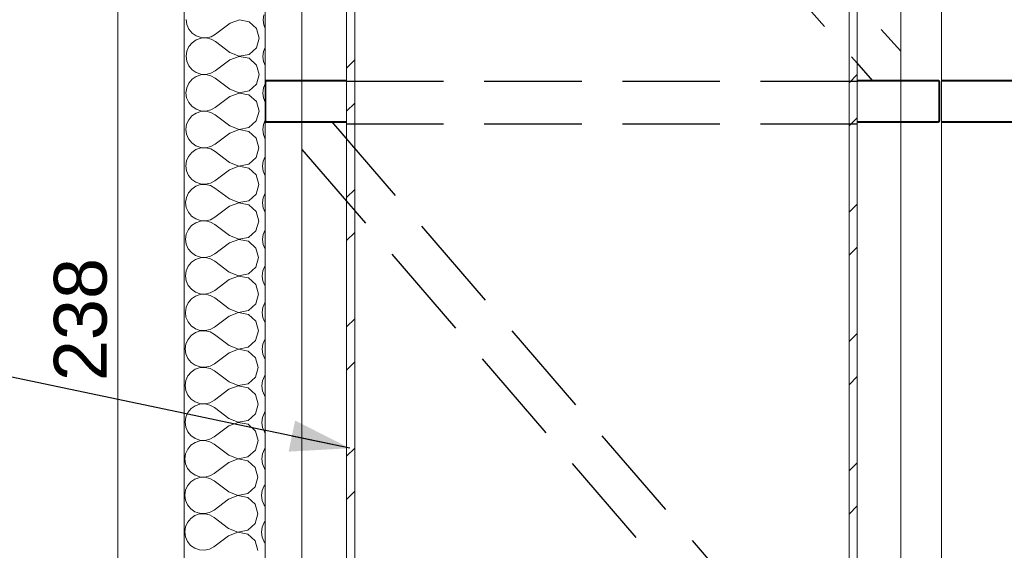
# Model space of a CAD drawing. Header units: centimetres. Extents: x -3 to 1262, y -415 to 1100.
# Tile 9 of 14: x 491 to 612, y 653 to 718. Entities that reach past the tile are written whole.
import ezdxf

# ---------------------------------------------------------------- set-up
doc = ezdxf.new("R2010")
doc.units = ezdxf.units.CM
doc.header["$MEASUREMENT"] = 0
doc.linetypes.add('Krawędzie ukryte', pattern=[17, 12, -5])
doc.linetypes.add('Wipeout_Contour', pattern=[100, 0, -100])
for name, color, linetype in [('299-A Wymiary Opisy', 7, 'Continuous'), ('Nowe_0', 7, 'Continuous'), ('Nowe_420 - Wełna mineralna', 7, 'Continuous'), ('Nowe_440-K Słupy stalowe', 7, 'Continuous'), ('Nowe_520-I Went_Klim', 7, 'Continuous')]:
    doc.layers.add(name, color=color, linetype=linetype)
for name, color, linetype, lineweight in [('299-A Wymiary Opisy_Nr_pióra__11', 7, 'Continuous', 0), ('Nowe_0_Nr_pióra__135', 5, 'Continuous', 0), ('Nowe_199-Z Wymiary i opisy_Nr_pióra__135', 5, 'Continuous', 20), ('Nowe_420 - Wełna mineralna_Nr_pióra__135', 5, 'Continuous', 0), ('Nowe_440-K Słupy stalowe_Nr_pióra__135', 5, 'Continuous', 20), ('Nowe_520-I Went_Klim_Nr_pióra__135', 5, 'Continuous', 20)]:
    doc.layers.add(name, color=color, linetype=linetype, lineweight=lineweight)
doc.styles.add('STYL_AUTOMATYCZNY_2', font='arial.ttf')
doc.dimstyles.new('STYL_AUTOMATYCZNY__1', dxfattribs={"dimtxt": 6.5, "dimasz": 3.8, "dimexe": 0.18, "dimexo": 0.0625, "dimgap": 0, "dimtad": 1, "dimdec": 0, "dimzin": 0, "dimdsep": 46, "dimtxsty": 'STYL_AUTOMATYCZNY_2', "dimblk": 'ARROWHEAD_2', "dimblk1": 'ARROWHEAD_2', "dimblk2": 'ARROWHEAD_2', "dimcen": 0.09, "dimclrd": 7, "dimclre": 7, "dimclrt": 7, "dimadec": 0, "dimazin": 0, "dimtfac": 1, "dimtdec": 4, "dimtmove": 0, "dimatfit": 3, "dimfxl": 0, "dimtolj": 1, "dimtzin": 0, "dimarcsym": 0})
doc.dimstyles.new('STYL_AUTOMATYCZNY__2', dxfattribs={"dimtxt": 0.18, "dimasz": 7.296, "dimexe": 0.18, "dimexo": 0.0625, "dimgap": 0, "dimtad": 0, "dimtih": 1, "dimtoh": 1, "dimdec": 4, "dimzin": 0, "dimdsep": 46, "dimcen": 0.09, "dimadec": 0, "dimazin": 0, "dimtfac": 1, "dimtdec": 4, "dimtmove": 0, "dimatfit": 3, "dimldrblk": 'ARROWHEAD_5', "dimfxl": 0, "dimtolj": 1, "dimtzin": 0, "dimarcsym": 0})
doc.dimstyles.new('STYL_AUTOMATYCZNY__3', dxfattribs={"dimtxt": 6.5, "dimasz": 3.8, "dimexe": 0.18, "dimexo": 0.0625, "dimgap": 0, "dimtad": 1, "dimtih": 1, "dimtoh": 1, "dimdec": 0, "dimzin": 0, "dimdsep": 46, "dimtxsty": 'STYL_AUTOMATYCZNY_2', "dimblk": 'ARROWHEAD_2', "dimblk1": 'ARROWHEAD_2', "dimblk2": 'ARROWHEAD_2', "dimcen": 0.09, "dimclrd": 7, "dimclre": 7, "dimclrt": 7, "dimadec": 0, "dimazin": 0, "dimtfac": 1, "dimtdec": 4, "dimtmove": 0, "dimatfit": 3, "dimfxl": 0, "dimtolj": 1, "dimtzin": 0, "dimarcsym": 0})
pattern_1 = [(45, (0, 0), (-7.95495, 7.95495), []), (45, (-2.652, 2.652), (-7.95495, 7.95495), [])]

# ---------------------------------------------------------------- blocks, each defined once
blk = doc.blocks.new('ElemPrzekroju_52_1')
at = {"color": 254, "linetype": 'Wipeout_Contour', "lineweight": 0, "ltscale": 35186.788403}
blk.add_wipeout([(521.45, 710.13), (521.44, 710.09), (521.44, 705.37), (521.45, 705.32), (521.46, 705.27), (521.48, 705.23), (521.51, 705.2), (521.55, 705.17), (521.59, 705.14), (521.64, 705.13), (521.68, 705.13), (526.44, 705.13), (526.44, 705.25), (521.68, 705.25), (521.66, 705.25), (521.64, 705.25), (521.62, 705.27), (521.6, 705.28), (521.58, 705.3), (521.57, 705.32), (521.57, 705.34), (521.56, 705.37), (521.56, 710.09), (521.57, 710.11), (521.57, 710.13), (521.58, 710.15), (521.6, 710.17), (521.62, 710.18), (521.64, 710.2), (521.66, 710.2), (521.68, 710.21), (526.44, 710.21), (526.44, 710.33), (521.68, 710.33), (521.64, 710.32), (521.59, 710.31), (521.55, 710.28), (521.51, 710.25), (521.48, 710.22), (521.46, 710.18)], dxfattribs=at).dxf.layer = 'Nowe_440-K Słupy stalowe'
at = {"layer": 'Nowe_440-K Słupy stalowe_Nr_pióra__135', "color": 5, "linetype": 'Continuous', "lineweight": 0}
for p, q in [((526.44, 710.33), (526.44, 710.21)), ((526.44, 705.25), (526.44, 705.13))]:
    blk.add_line(p, q, dxfattribs=at)
at = {"layer": 'Nowe_440-K Słupy stalowe_Nr_pióra__135', "color": 5, "linetype": 'Continuous', "lineweight": 0, "flags": 128}
for points in [[(526.44, 710.33), (521.68, 710.33), (521.64, 710.32), (521.59, 710.31), (521.55, 710.28), (521.51, 710.25), (521.48, 710.22), (521.46, 710.18), (521.45, 710.13), (521.44, 710.09), (521.44, 705.37), (521.45, 705.32), (521.46, 705.27), (521.48, 705.23), (521.51, 705.2), (521.55, 705.17), (521.59, 705.14), (521.64, 705.13), (521.68, 705.13), (526.44, 705.13)], [(526.44, 710.21), (521.68, 710.21), (521.66, 710.2), (521.64, 710.2), (521.62, 710.18), (521.6, 710.17), (521.58, 710.15), (521.57, 710.13), (521.57, 710.11), (521.56, 710.09), (521.56, 705.37), (521.57, 705.34), (521.57, 705.32), (521.58, 705.3), (521.6, 705.28), (521.62, 705.27), (521.64, 705.25), (521.66, 705.25), (521.68, 705.25), (526.44, 705.25)]]:
    blk.add_lwpolyline(points, dxfattribs=at)
blk = doc.blocks.new('ElemPrzekroju_54_1')
at = {"layer": 'Nowe_440-K Słupy stalowe_Nr_pióra__135', "color": 5, "linetype": 'Continuous', "lineweight": 20}
for p, q in [((531.5, 710.33), (525.99, 710.33)), ((531.5, 710.21), (526.44, 710.21)), ((599.51, 710.33), (594.34, 710.33)), ((599.51, 710.21), (594.34, 710.21)), ((623.13, 710.33), (604.66, 710.33)), ((623.13, 710.21), (604.66, 710.21)), ((531.5, 705.25), (525.99, 705.25)), ((599.51, 705.25), (594.34, 705.25)), ((623.13, 705.25), (604.66, 705.25)), ((531.5, 705.13), (526.44, 705.13)), ((599.51, 705.13), (594.34, 705.13)), ((623.13, 705.13), (604.66, 705.13))]:
    blk.add_line(p, q, dxfattribs=at)
blk = doc.blocks.new('ElemPrzekroju_56_1')
at = {"color": 254, "linetype": 'Wipeout_Contour', "lineweight": 0, "ltscale": 37204.732683}
blk.add_wipeout([(599.51, 705.13), (604.27, 705.13), (604.32, 705.13), (604.36, 705.15), (604.4, 705.17), (604.44, 705.2), (604.47, 705.24), (604.49, 705.28), (604.51, 705.32), (604.51, 705.37), (604.51, 710.09), (604.51, 710.14), (604.49, 710.18), (604.47, 710.22), (604.44, 710.26), (604.4, 710.29), (604.36, 710.31), (604.32, 710.33), (604.27, 710.33), (599.51, 710.33), (599.51, 710.21), (604.27, 710.21), (604.29, 710.21), (604.32, 710.2), (604.34, 710.19), (604.36, 710.17), (604.37, 710.16), (604.38, 710.14), (604.39, 710.11), (604.39, 710.09), (604.39, 705.37), (604.39, 705.35), (604.38, 705.32), (604.37, 705.3), (604.36, 705.29), (604.34, 705.27), (604.32, 705.26), (604.29, 705.25), (604.27, 705.25), (599.51, 705.25)], dxfattribs=at).dxf.layer = 'Nowe_440-K Słupy stalowe'
at = {"layer": 'Nowe_440-K Słupy stalowe_Nr_pióra__135', "color": 5, "linetype": 'Continuous', "lineweight": 0}
for p, q in [((599.51, 710.33), (599.51, 710.21)), ((599.51, 705.25), (599.51, 705.13))]:
    blk.add_line(p, q, dxfattribs=at)
at = {"layer": 'Nowe_440-K Słupy stalowe_Nr_pióra__135', "color": 5, "linetype": 'Continuous', "lineweight": 0, "flags": 128}
for points in [[(599.51, 705.13), (604.27, 705.13), (604.32, 705.13), (604.36, 705.15), (604.4, 705.17), (604.44, 705.2), (604.47, 705.24), (604.49, 705.28), (604.51, 705.32), (604.51, 705.37), (604.51, 710.09), (604.51, 710.14), (604.49, 710.18), (604.47, 710.22), (604.44, 710.26), (604.4, 710.29), (604.36, 710.31), (604.32, 710.33), (604.27, 710.33), (599.51, 710.33)], [(599.51, 710.21), (604.27, 710.21), (604.29, 710.21), (604.32, 710.2), (604.34, 710.19), (604.36, 710.17), (604.37, 710.16), (604.38, 710.14), (604.39, 710.11), (604.39, 710.09), (604.39, 705.37), (604.39, 705.35), (604.38, 705.32), (604.37, 705.3), (604.36, 705.29), (604.34, 705.27), (604.32, 705.26), (604.29, 705.25), (604.27, 705.25), (599.51, 705.25)]]:
    blk.add_lwpolyline(points, dxfattribs=at)
blk = doc.blocks.new('ElemPrzekroju_60_1')
at = {"color": 254, "linetype": 'Wipeout_Contour', "lineweight": 0, "ltscale": 3536.101307}
blk.add_wipeout([(593.34, 780), (593.34, 517.62), (594.34, 517.7), (594.34, 780)], dxfattribs=at).dxf.layer = 'Nowe_520-I Went_Klim'
at = {"layer": 'Nowe_520-I Went_Klim_Nr_pióra__135', "linetype": 'Continuous', "lineweight": 20}
h = blk.add_hatch(dxfattribs=at)
h.set_pattern_fill('Stal_0001', color=5, style=0, pattern_type=2)
h.set_pattern_definition(pattern_1)
h.paths.add_polyline_path([(593.34, 780), (593.34, 517.62), (594.34, 517.7), (594.34, 780)])
at = {"layer": 'Nowe_520-I Went_Klim_Nr_pióra__135', "color": 5, "linetype": 'Continuous', "lineweight": 20}
for p, q in [((593.34, 795.94), (593.34, 517.62)), ((594.34, 795.94), (594.34, 517.7))]:
    blk.add_line(p, q, dxfattribs=at)
blk = doc.blocks.new('ElemPrzekroju_61_1')
at = {"color": 254, "linetype": 'Wipeout_Contour', "lineweight": 0, "ltscale": 4103.016629}
blk.add_wipeout([(531.5, 512.21), (532.45, 512.29), (532.5, 511.74), (532.5, 780), (531.5, 780)], dxfattribs=at).dxf.layer = 'Nowe_520-I Went_Klim'
at = {"layer": 'Nowe_520-I Went_Klim_Nr_pióra__135', "linetype": 'Continuous', "lineweight": 20}
h = blk.add_hatch(dxfattribs=at)
h.set_pattern_fill('Stal_0001', color=5, style=0, pattern_type=2)
h.set_pattern_definition(pattern_1)
h.paths.add_polyline_path([(531.5, 512.21), (532.45, 512.29), (532.5, 511.74), (532.5, 780), (531.5, 780)])
at = {"layer": 'Nowe_520-I Went_Klim_Nr_pióra__135', "color": 5, "linetype": 'Continuous', "lineweight": 20}
for p, q in [((531.5, 795.94), (531.5, 512.21)), ((532.5, 795.94), (532.5, 511.74))]:
    blk.add_line(p, q, dxfattribs=at)
blk = doc.blocks.new('*D77')
at = {"layer": '299-A Wymiary Opisy_Nr_pióra__11', "color": 7, "linetype": 'Continuous', "lineweight": 0}
for p, q in [((503.37, 800), (503.37, 802.44)), ((505.87, 798.56), (500.87, 801.44)), ((507.12, 800), (499.62, 800)), ((503.37, 561.51), (503.37, 800)), ((500.87, 562.96), (505.87, 560.07)), ((507.12, 561.51), (499.62, 561.51)), ((503.37, 559.07), (503.37, 561.51))]:
    blk.add_line(p, q, dxfattribs=at)
at = {"layer": '299-A Wymiary Opisy_Nr_pióra__11', "color": 7, "lineweight": 0, "insert": (502.07, 673.32), "char_height": 6.5, "attachment_point": 7, "rotation": 90, "style": 'STYL_AUTOMATYCZNY_2'}
blk.add_mtext('\\A1;{\\pql;\\fArial|b0|i0|c238|p0;\\W1.000000;238}', dxfattribs=at)
blk = doc.blocks.new('ARROWHEAD_2')
at = {"color": 0, "linetype": 'Continuous', "lineweight": 0}
for p, q in [((-0.378, -0.655), (0.378, 0.655)), ((0, 0), (-1, 0))]:
    blk.add_line(p, q, dxfattribs=at)
blk = doc.blocks.new('*X82')
at = {"layer": 'Nowe_420 - Wełna mineralna_Nr_pióra__135', "color": 5, "linetype": 'Continuous', "lineweight": 0}
for p, q in [((511.5, 711.6), (512.4, 712.8)), ((515.4, 710.4), (513.6, 712.8)), ((516.6, 710.4), (518.4, 712.8)), ((521.4, 710.4), (519.6, 712.8)), ((511.5, 699), (512.4, 700.2)), ((515.4, 697.8), (513.6, 700.2)), ((516.6, 697.8), (518.4, 700.2)), ((521.4, 697.8), (519.6, 700.2)), ((511.5, 686.4), (512.4, 687.6)), ((515.4, 685.2), (513.6, 687.6)), ((516.6, 685.2), (518.4, 687.6)), ((521.4, 685.2), (519.6, 687.6)), ((511.5, 673.8), (512.4, 675)), ((515.4, 672.6), (513.6, 675)), ((516.6, 672.6), (518.4, 675)), ((521.4, 672.6), (519.6, 675)), ((511.5, 661.2), (512.4, 662.4)), ((515.4, 660), (513.6, 662.4)), ((516.6, 660), (518.4, 662.4)), ((521.4, 660), (519.6, 662.4))]:
    blk.add_line(p, q, dxfattribs=at)
for centre, start, end in [((516, 714.6), 90, 216.8699), ((516, 714.6), 323.1301, 90), ((522, 714.6), 99.5924, 216.8699), ((510, 714.6), 323.1301, 59.9981), ((513, 708.6), 240.0019, 36.8699), ((519, 708.6), 143.1301, 324.547), ((519, 708.6), 33.5544, 36.8699), ((510, 702), 323.1301, 59.9981), ((516, 702), 90, 216.8699), ((516, 702), 323.1301, 90), ((522, 702), 99.5924, 216.8699), ((513, 696), 240.0019, 36.8699), ((519, 696), 143.1301, 326.4456), ((519, 696), 33.5544, 36.8699), ((510, 689.4), 323.1301, 59.9981), ((516, 689.4), 90, 216.8699), ((516, 689.4), 323.1301, 90), ((522, 689.4), 99.5924, 216.8699), ((513, 683.4), 240.0019, 36.8699), ((519, 683.4), 143.1301, 326.4456), ((519, 683.4), 33.5544, 36.8699), ((516, 676.8), 90, 216.8699), ((516, 676.8), 323.1301, 90), ((510, 676.8), 323.1301, 59.9981), ((522, 676.8), 99.5924, 216.8699), ((513, 670.8), 240.0019, 36.8699), ((519, 670.8), 143.1301, 326.4456), ((519, 670.8), 33.5544, 36.8699), ((510, 664.2), 323.1301, 59.9981), ((516, 664.2), 90, 216.8699), ((516, 664.2), 323.1301, 90), ((522, 664.2), 99.5924, 216.8699), ((513, 658.2), 240.0019, 36.8699), ((519, 658.2), 143.1301, 326.4456), ((519, 658.2), 33.5544, 36.8699), ((516, 651.6), 90, 216.8699), ((516, 651.6), 323.1301, 90), ((522, 651.6), 99.5924, 216.8699), ((510, 651.6), 323.1301, 59.9981)]:
    blk.add_arc(centre, 3, start, end, dxfattribs=at)
blk = doc.blocks.new('ElemPrzekroju_71_1')
at = {"layer": 'Nowe_420 - Wełna mineralna_Nr_pióra__135', "color": 5, "linetype": 'Continuous', "lineweight": 20}
for p, q in [((511.5, 798), (511.5, 561.51)), ((521.5, 798), (521.5, 561.51))]:
    blk.add_line(p, q, dxfattribs=at)
at = {"layer": 'Nowe_420 - Wełna mineralna', "lineweight": 0}
blk.add_blockref('*X82', (0, 0), dxfattribs=at)
blk = doc.blocks.new('*X84')
at = {"layer": 'Nowe_0_Nr_pióra__135', "color": 5, "linetype": 'Continuous', "lineweight": 0}
for p, q in [((511.77, 717.78), (511.85, 717.17)), ((518.31, 717.75), (517.16, 717.32)), ((519.52, 717.52), (518.31, 717.75)), ((520.43, 716.69), (519.52, 717.52)), ((521.3, 718.37), (521.22, 717.75)), ((521.22, 717.75), (521.3, 717.14)), ((511.85, 717.17), (512.1, 716.6)), ((512.1, 716.6), (512.49, 716.12)), ((517.16, 717.32), (515.36, 715.97)), ((520.76, 715.51), (520.43, 716.69)), ((521.3, 717.14), (521.5, 716.68)), ((512.49, 714.94), (512.09, 714.46)), ((512.49, 716.12), (513, 715.77)), ((513, 715.29), (512.49, 714.94)), ((513, 715.77), (513.59, 715.57)), ((513.59, 715.49), (513, 715.29)), ((513.59, 715.57), (514.21, 715.53)), ((514.21, 715.52), (513.59, 715.49)), ((514.21, 715.53), (514.82, 715.67)), ((514.82, 715.37), (514.21, 715.52)), ((514.82, 715.67), (515.36, 715.97)), ((515.36, 715.07), (514.82, 715.37)), ((517.15, 713.72), (515.36, 715.07)), ((520.42, 714.32), (520.76, 715.51)), ((511.84, 713.9), (511.75, 713.28)), ((512.09, 714.46), (511.84, 713.9)), ((517.15, 713.72), (518.3, 713.27)), ((519.51, 713.5), (520.42, 714.32)), ((521.29, 713.87), (521.2, 713.25)), ((521.5, 714.34), (521.29, 713.87)), ((511.75, 713.28), (511.84, 712.67)), ((511.84, 712.67), (512.08, 712.1)), ((517.15, 712.82), (515.35, 711.47)), ((518.3, 713.25), (517.15, 712.82)), ((518.3, 713.27), (519.51, 713.5)), ((519.51, 713.02), (518.3, 713.25)), ((520.41, 712.19), (519.51, 713.02)), ((521.2, 713.25), (521.29, 712.64)), ((521.29, 712.64), (521.5, 712.15)), ((512.08, 712.1), (512.48, 711.62)), ((512.48, 711.62), (512.99, 711.27)), ((514.8, 711.17), (515.35, 711.47)), ((520.75, 711.01), (520.41, 712.19)), ((512.48, 710.44), (512.08, 709.96)), ((512.99, 710.79), (512.48, 710.44)), ((512.99, 711.27), (513.58, 711.07)), ((513.58, 710.99), (512.99, 710.79)), ((513.58, 711.07), (514.2, 711.03)), ((514.2, 711.02), (513.58, 710.99)), ((514.2, 711.03), (514.8, 711.17)), ((514.8, 710.87), (514.2, 711.02)), ((515.34, 710.57), (514.8, 710.87)), ((517.14, 709.22), (515.34, 710.57)), ((520.41, 709.82), (520.75, 711.01)), ((511.83, 709.4), (511.74, 708.78)), ((512.08, 709.96), (511.83, 709.4)), ((517.14, 709.22), (518.29, 708.77)), ((518.29, 708.77), (519.5, 709)), ((519.5, 709), (520.41, 709.82)), ((521.28, 709.37), (521.19, 708.75)), ((521.5, 709.87), (521.28, 709.37)), ((511.74, 708.78), (511.82, 708.17)), ((511.82, 708.17), (512.07, 707.6)), ((517.14, 708.32), (515.33, 706.97)), ((518.29, 708.75), (517.14, 708.32)), ((519.49, 708.52), (518.29, 708.75)), ((520.4, 707.69), (519.49, 708.52)), ((520.73, 706.51), (520.4, 707.69)), ((521.19, 708.75), (521.27, 708.14)), ((521.27, 708.14), (521.5, 707.62)), ((512.07, 707.6), (512.47, 707.12)), ((512.47, 707.12), (512.98, 706.77)), ((512.98, 706.77), (513.56, 706.57)), ((513.56, 706.49), (512.98, 706.29)), ((513.56, 706.57), (514.18, 706.53)), ((514.18, 706.52), (513.56, 706.49)), ((514.18, 706.53), (514.79, 706.67)), ((514.79, 706.37), (514.18, 706.52)), ((514.79, 706.67), (515.33, 706.97)), ((520.39, 705.32), (520.73, 706.51)), ((512.07, 705.46), (511.81, 704.9)), ((512.46, 705.94), (512.07, 705.46)), ((512.98, 706.29), (512.46, 705.94)), ((515.33, 706.07), (514.79, 706.37)), ((517.13, 704.72), (515.33, 706.07)), ((519.48, 704.5), (520.39, 705.32)), ((521.5, 705.4), (521.26, 704.87)), ((511.81, 704.9), (511.73, 704.28)), ((511.73, 704.28), (511.81, 703.67)), ((518.27, 704.25), (517.12, 703.82)), ((517.13, 704.72), (518.27, 704.27)), ((518.27, 704.27), (519.48, 704.5)), ((519.48, 704.02), (518.27, 704.25)), ((520.39, 703.19), (519.48, 704.02)), ((521.26, 704.87), (521.18, 704.25)), ((521.18, 704.25), (521.26, 703.64)), ((511.81, 703.67), (512.06, 703.1)), ((512.06, 703.1), (512.45, 702.62)), ((517.12, 703.82), (515.32, 702.47)), ((520.72, 702.01), (520.39, 703.19)), ((521.26, 703.64), (521.5, 703.09)), ((512.45, 702.62), (512.96, 702.27)), ((512.96, 701.79), (512.45, 701.44)), ((512.96, 702.27), (513.55, 702.07)), ((513.55, 701.99), (512.96, 701.79)), ((513.55, 702.07), (514.17, 702.03)), ((514.17, 702.02), (513.55, 701.99)), ((514.17, 702.03), (514.78, 702.17)), ((514.78, 701.87), (514.17, 702.02)), ((514.78, 702.17), (515.32, 702.47)), ((515.32, 701.57), (514.78, 701.87)), ((520.38, 700.82), (520.72, 702.01)), ((511.8, 700.4), (511.71, 699.78)), ((512.05, 700.96), (511.8, 700.4)), ((512.45, 701.44), (512.05, 700.96)), ((517.11, 700.22), (515.32, 701.57)), ((519.47, 700), (520.38, 700.82)), ((521.5, 700.93), (521.25, 700.37)), ((511.71, 699.78), (511.8, 699.17)), ((511.8, 699.17), (512.05, 698.6)), ((517.11, 699.32), (515.31, 697.97)), ((517.11, 700.22), (518.26, 699.77)), ((518.26, 699.75), (517.11, 699.32)), ((518.26, 699.77), (519.47, 700)), ((519.47, 699.52), (518.26, 699.75)), ((520.37, 698.69), (519.47, 699.52)), ((521.25, 700.37), (521.16, 699.75)), ((521.16, 699.75), (521.25, 699.14)), ((512.05, 698.6), (512.44, 698.12)), ((512.44, 698.12), (512.95, 697.77)), ((514.76, 697.67), (515.31, 697.97)), ((520.71, 697.51), (520.37, 698.69)), ((521.25, 699.14), (521.5, 698.57)), ((521.5, 698.57), (521.5, 698.57)), ((512.44, 696.94), (512.04, 696.46)), ((512.95, 697.29), (512.44, 696.94)), ((512.95, 697.77), (513.54, 697.57)), ((513.54, 697.49), (512.95, 697.29)), ((513.54, 697.57), (514.16, 697.53)), ((514.16, 697.52), (513.54, 697.49)), ((514.16, 697.53), (514.76, 697.67)), ((514.76, 697.37), (514.16, 697.52)), ((515.31, 697.07), (514.76, 697.37)), ((517.1, 695.72), (515.31, 697.07)), ((520.37, 696.32), (520.71, 697.51)), ((511.79, 695.9), (511.7, 695.28)), ((512.04, 696.46), (511.79, 695.9)), ((517.1, 695.72), (518.25, 695.27)), ((519.46, 695.5), (520.37, 696.32)), ((521.24, 695.87), (521.15, 695.25)), ((521.49, 696.44), (521.24, 695.87)), ((521.5, 696.45), (521.49, 696.44)), ((511.7, 695.28), (511.78, 694.67)), ((511.78, 694.67), (512.03, 694.1)), ((517.1, 694.82), (515.29, 693.47)), ((518.25, 695.25), (517.1, 694.82)), ((518.25, 695.27), (519.46, 695.5)), ((519.46, 695.02), (518.25, 695.25)), ((520.36, 694.19), (519.46, 695.02)), ((521.15, 695.25), (521.23, 694.64)), ((521.23, 694.64), (521.48, 694.07)), ((512.03, 694.1), (512.43, 693.62)), ((512.43, 693.62), (512.94, 693.27)), ((512.94, 693.27), (513.53, 693.07)), ((514.15, 693.03), (514.75, 693.17)), ((514.75, 693.17), (515.29, 693.47)), ((520.69, 693.01), (520.36, 694.19)), ((521.48, 694.07), (521.5, 694.05)), ((512.03, 691.96), (511.77, 691.4)), ((512.42, 692.44), (512.03, 691.96)), ((512.94, 692.79), (512.42, 692.44)), ((513.53, 692.99), (512.94, 692.79)), ((513.53, 693.07), (514.15, 693.03)), ((514.15, 693.02), (513.53, 692.99)), ((514.75, 692.87), (514.15, 693.02)), ((515.29, 692.57), (514.75, 692.87)), ((517.09, 691.22), (515.29, 692.57)), ((520.35, 691.82), (520.69, 693.01)), ((521.48, 691.94), (521.22, 691.37)), ((521.5, 691.97), (521.48, 691.94)), ((511.77, 691.4), (511.69, 690.78)), ((511.69, 690.78), (511.77, 690.17)), ((517.09, 691.22), (518.23, 690.77)), ((518.23, 690.75), (517.09, 690.32)), ((518.23, 690.77), (519.44, 691)), ((519.44, 690.52), (518.23, 690.75)), ((519.44, 691), (520.35, 691.82)), ((521.22, 691.37), (521.14, 690.75)), ((521.14, 690.75), (521.22, 690.14)), ((511.77, 690.17), (512.02, 689.6)), ((512.02, 689.6), (512.41, 689.12)), ((517.09, 690.32), (515.28, 688.97)), ((520.35, 689.69), (519.44, 690.52)), ((520.68, 688.51), (520.35, 689.69)), ((521.22, 690.14), (521.47, 689.57)), ((521.47, 689.57), (521.5, 689.53)), ((512.41, 689.12), (512.92, 688.77)), ((512.92, 688.29), (512.41, 687.94)), ((512.92, 688.77), (513.51, 688.57)), ((513.51, 688.49), (512.92, 688.29)), ((513.51, 688.57), (514.13, 688.53)), ((514.13, 688.52), (513.51, 688.49)), ((514.13, 688.53), (514.74, 688.67)), ((514.74, 688.37), (514.13, 688.52)), ((514.74, 688.67), (515.28, 688.97)), ((515.28, 688.07), (514.74, 688.37)), ((520.34, 687.32), (520.68, 688.51)), ((512.01, 687.46), (511.76, 686.9)), ((512.41, 687.94), (512.01, 687.46)), ((517.07, 686.72), (515.28, 688.07)), ((519.43, 686.5), (520.34, 687.32)), ((521.46, 687.44), (521.21, 686.87)), ((521.5, 687.48), (521.46, 687.44)), ((511.76, 686.9), (511.67, 686.28)), ((511.67, 686.28), (511.76, 685.67)), ((517.07, 686.72), (518.22, 686.27)), ((518.22, 686.25), (517.07, 685.82)), ((518.22, 686.27), (519.43, 686.5)), ((519.43, 686.02), (518.22, 686.25)), ((520.33, 685.19), (519.43, 686.02)), ((521.21, 686.87), (521.12, 686.25)), ((521.12, 686.25), (521.21, 685.64)), ((511.76, 685.67), (512.01, 685.1)), ((512.01, 685.1), (512.4, 684.62)), ((512.4, 684.62), (512.91, 684.27)), ((517.07, 685.82), (515.27, 684.47)), ((520.67, 684.01), (520.33, 685.19)), ((521.21, 685.64), (521.46, 685.07)), ((521.46, 685.07), (521.5, 685.02)), ((512.4, 683.44), (512, 682.96)), ((512.91, 683.79), (512.4, 683.44)), ((512.91, 684.27), (513.5, 684.07)), ((513.5, 683.99), (512.91, 683.79)), ((513.5, 684.07), (514.12, 684.03)), ((514.12, 684.02), (513.5, 683.99)), ((514.12, 684.03), (514.72, 684.17)), ((514.72, 683.87), (514.12, 684.02)), ((514.72, 684.17), (515.27, 684.47)), ((515.27, 683.57), (514.72, 683.87)), ((517.06, 682.22), (515.27, 683.57)), ((520.33, 682.82), (520.67, 684.01)), ((511.75, 682.4), (511.66, 681.78)), ((512, 682.96), (511.75, 682.4)), ((517.06, 682.22), (518.21, 681.77)), ((519.42, 682), (520.33, 682.82)), ((521.2, 682.37), (521.11, 681.75)), ((521.45, 682.94), (521.2, 682.37)), ((521.5, 683), (521.45, 682.94)), ((511.66, 681.78), (511.74, 681.17)), ((511.74, 681.17), (511.99, 680.6)), ((517.06, 681.32), (515.26, 679.97)), ((518.21, 681.75), (517.06, 681.32)), ((518.21, 681.77), (519.42, 682)), ((519.42, 681.52), (518.21, 681.75)), ((520.32, 680.69), (519.42, 681.52)), ((521.11, 681.75), (521.19, 681.14)), ((521.19, 681.14), (521.44, 680.57)), ((511.99, 680.6), (512.39, 680.12)), ((512.39, 680.12), (512.9, 679.77)), ((514.71, 679.67), (515.26, 679.97)), ((520.65, 679.51), (520.32, 680.69)), ((521.44, 680.57), (521.5, 680.5)), ((512.38, 678.94), (511.99, 678.46)), ((512.9, 679.29), (512.38, 678.94)), ((512.9, 679.77), (513.49, 679.57)), ((513.49, 679.49), (512.9, 679.29)), ((513.49, 679.57), (514.11, 679.53)), ((514.11, 679.52), (513.49, 679.49)), ((514.11, 679.53), (514.71, 679.67)), ((514.71, 679.37), (514.11, 679.52)), ((515.25, 679.07), (514.71, 679.37)), ((517.05, 677.72), (515.25, 679.07)), ((520.31, 678.32), (520.65, 679.51)), ((511.73, 677.9), (511.65, 677.28)), ((511.99, 678.46), (511.73, 677.9)), ((517.05, 677.72), (518.2, 677.27)), ((518.2, 677.27), (519.4, 677.5)), ((519.4, 677.5), (520.31, 678.32)), ((521.18, 677.87), (521.1, 677.25)), ((521.44, 678.44), (521.18, 677.87)), ((521.5, 678.51), (521.44, 678.44)), ((511.65, 677.28), (511.73, 676.67)), ((511.73, 676.67), (511.98, 676.1)), ((517.05, 676.82), (515.24, 675.47)), ((518.2, 677.25), (517.05, 676.82)), ((519.4, 677.02), (518.2, 677.25)), ((520.31, 676.19), (519.4, 677.02)), ((520.64, 675.01), (520.31, 676.19)), ((521.1, 677.25), (521.18, 676.64)), ((521.18, 676.64), (521.43, 676.07)), ((511.98, 676.1), (512.37, 675.62)), ((512.37, 675.62), (512.89, 675.27)), ((513.47, 674.99), (512.88, 674.79)), ((512.89, 675.27), (513.47, 675.07)), ((513.47, 675.07), (514.09, 675.03)), ((514.09, 675.02), (513.47, 674.99)), ((514.09, 675.03), (514.7, 675.17)), ((514.7, 674.87), (514.09, 675.02)), ((514.7, 675.17), (515.24, 675.47)), ((520.3, 673.82), (520.64, 675.01)), ((521.43, 676.07), (521.5, 675.99)), ((511.97, 673.96), (511.72, 673.4)), ((512.37, 674.44), (511.97, 673.96)), ((512.88, 674.79), (512.37, 674.44)), ((515.24, 674.57), (514.7, 674.87)), ((517.04, 673.22), (515.24, 674.57)), ((519.39, 673), (520.3, 673.82)), ((521.42, 673.94), (521.17, 673.37)), ((521.5, 674.03), (521.42, 673.94)), ((511.72, 673.4), (511.63, 672.78)), ((511.63, 672.78), (511.72, 672.17)), ((518.18, 672.75), (517.03, 672.32)), ((517.04, 673.22), (518.18, 672.77)), ((518.18, 672.77), (519.39, 673)), ((519.39, 672.52), (518.18, 672.75)), ((520.3, 671.69), (519.39, 672.52)), ((521.17, 673.37), (521.08, 672.75)), ((521.08, 672.75), (521.17, 672.14)), ((511.72, 672.17), (511.97, 671.6)), ((511.97, 671.6), (512.36, 671.12)), ((517.03, 672.32), (515.23, 670.97)), ((520.63, 670.51), (520.3, 671.69)), ((521.17, 672.14), (521.42, 671.57)), ((521.42, 671.57), (521.5, 671.47)), ((512.36, 671.12), (512.87, 670.77)), ((512.87, 670.29), (512.36, 669.94)), ((512.87, 670.77), (513.46, 670.57)), ((513.46, 670.49), (512.87, 670.29)), ((513.46, 670.57), (514.08, 670.53)), ((514.08, 670.52), (513.46, 670.49)), ((514.08, 670.53), (514.68, 670.67)), ((514.68, 670.37), (514.08, 670.52)), ((514.68, 670.67), (515.23, 670.97)), ((515.23, 670.07), (514.68, 670.37)), ((520.29, 669.32), (520.63, 670.51)), ((511.71, 668.9), (511.62, 668.28)), ((511.96, 669.46), (511.71, 668.9)), ((512.36, 669.94), (511.96, 669.46)), ((517.02, 668.72), (515.23, 670.07)), ((519.38, 668.5), (520.29, 669.32)), ((521.16, 668.87), (521.07, 668.25)), ((521.41, 669.44), (521.16, 668.87)), ((521.5, 669.54), (521.41, 669.44)), ((511.62, 668.28), (511.71, 667.67)), ((511.71, 667.67), (511.95, 667.1)), ((517.02, 667.82), (515.22, 666.47)), ((517.02, 668.72), (518.17, 668.27)), ((518.17, 668.25), (517.02, 667.82)), ((518.17, 668.27), (519.38, 668.5)), ((519.38, 668.02), (518.17, 668.25)), ((520.28, 667.19), (519.38, 668.02)), ((521.07, 668.25), (521.15, 667.64)), ((511.95, 667.1), (512.35, 666.62)), ((512.35, 666.62), (512.86, 666.27)), ((514.67, 666.17), (515.22, 666.47)), ((520.61, 666.01), (520.28, 667.19)), ((521.15, 667.64), (521.4, 667.07)), ((521.4, 667.07), (521.5, 666.95)), ((512.35, 665.44), (511.95, 664.96)), ((512.86, 665.79), (512.35, 665.44)), ((512.86, 666.27), (513.45, 666.07)), ((513.45, 665.99), (512.86, 665.79)), ((513.45, 666.07), (514.07, 666.03)), ((514.07, 666.02), (513.45, 665.99)), ((514.07, 666.03), (514.67, 666.17)), ((514.67, 665.87), (514.07, 666.02)), ((515.21, 665.57), (514.67, 665.87)), ((517.01, 664.22), (515.21, 665.57)), ((520.28, 664.82), (520.61, 666.01)), ((511.7, 664.4), (511.61, 663.78)), ((511.95, 664.96), (511.7, 664.4)), ((517.01, 664.22), (518.16, 663.77)), ((519.36, 664), (520.28, 664.82)), ((521.15, 664.37), (521.06, 663.75)), ((521.4, 664.94), (521.15, 664.37)), ((521.5, 665.06), (521.4, 664.94)), ((511.61, 663.78), (511.69, 663.17)), ((511.69, 663.17), (511.94, 662.6)), ((517.01, 663.32), (515.2, 661.97)), ((518.16, 663.75), (517.01, 663.32)), ((518.16, 663.77), (519.36, 664)), ((519.36, 663.52), (518.16, 663.75)), ((520.27, 662.69), (519.36, 663.52)), ((521.06, 663.75), (521.14, 663.14)), ((521.14, 663.14), (521.39, 662.57)), ((511.94, 662.6), (512.34, 662.12)), ((512.34, 662.12), (512.85, 661.77)), ((512.85, 661.77), (513.43, 661.57)), ((514.05, 661.53), (514.66, 661.67)), ((514.66, 661.67), (515.2, 661.97)), ((520.6, 661.51), (520.27, 662.69)), ((521.39, 662.57), (521.5, 662.44)), ((511.93, 660.46), (511.68, 659.9)), ((512.33, 660.94), (511.93, 660.46)), ((512.84, 661.29), (512.33, 660.94)), ((513.43, 661.49), (512.84, 661.29)), ((513.43, 661.57), (514.05, 661.53)), ((514.05, 661.52), (513.43, 661.49)), ((514.66, 661.37), (514.05, 661.52)), ((515.2, 661.07), (514.66, 661.37)), ((517, 659.72), (515.2, 661.07)), ((520.26, 660.32), (520.6, 661.51)), ((521.38, 660.44), (521.13, 659.87)), ((521.5, 660.58), (521.38, 660.44)), ((511.68, 659.9), (511.59, 659.28)), ((511.59, 659.28), (511.68, 658.67)), ((518.14, 659.25), (516.99, 658.82)), ((517, 659.72), (518.14, 659.27)), ((518.14, 659.27), (519.35, 659.5)), ((519.35, 659.02), (518.14, 659.25)), ((519.35, 659.5), (520.26, 660.32)), ((521.13, 659.87), (521.04, 659.25)), ((521.04, 659.25), (521.13, 658.64)), ((511.68, 658.67), (511.93, 658.1)), ((511.93, 658.1), (512.32, 657.62)), ((516.99, 658.82), (515.19, 657.47)), ((520.26, 658.19), (519.35, 659.02)), ((520.59, 657.01), (520.26, 658.19)), ((521.13, 658.64), (521.38, 658.07)), ((521.38, 658.07), (521.5, 657.92)), ((512.32, 657.62), (512.83, 657.27)), ((512.83, 656.79), (512.32, 656.44)), ((512.83, 657.27), (513.42, 657.07)), ((513.42, 656.99), (512.83, 656.79)), ((513.42, 657.07), (514.04, 657.03)), ((514.04, 657.02), (513.42, 656.99)), ((514.04, 657.03), (514.65, 657.17)), ((514.64, 656.87), (514.04, 657.02)), ((515.19, 656.57), (514.64, 656.87)), ((514.65, 657.17), (515.19, 657.47)), ((520.25, 655.82), (520.59, 657.01)), ((511.92, 655.96), (511.67, 655.4)), ((512.32, 656.44), (511.92, 655.96)), ((516.98, 655.22), (515.19, 656.57)), ((519.34, 655), (520.25, 655.82)), ((521.37, 655.94), (521.12, 655.37)), ((521.5, 656.09), (521.37, 655.94)), ((511.67, 655.4), (511.58, 654.78)), ((511.58, 654.78), (511.67, 654.17)), ((516.98, 655.22), (518.13, 654.77)), ((518.13, 654.75), (516.98, 654.32)), ((518.13, 654.77), (519.34, 655)), ((519.34, 654.52), (518.13, 654.75)), ((520.24, 653.69), (519.34, 654.52)), ((521.12, 655.37), (521.03, 654.75)), ((521.03, 654.75), (521.12, 654.14)), ((511.67, 654.17), (511.91, 653.6)), ((511.91, 653.6), (512.31, 653.12)), ((512.31, 653.12), (512.82, 652.77)), ((516.98, 654.32), (515.18, 652.97)), ((520.58, 652.51), (520.24, 653.69)), ((521.12, 654.14), (521.36, 653.57)), ((521.36, 653.57), (521.5, 653.41)), ((512.82, 652.77), (513.41, 652.57)), ((513.41, 652.57), (514.03, 652.53)), ((514.03, 652.53), (514.63, 652.67)), ((514.63, 652.67), (515.18, 652.97))]:
    blk.add_line(p, q, dxfattribs=at)
blk = doc.blocks.new('Wypełnienie_1_1', base_point=(0, 0))
at = {"color": 254, "linetype": 'Wipeout_Contour', "lineweight": 0, "ltscale": 3429.050635}
blk.add_wipeout([(511.5, 798), (511.5, 562.51), (521.5, 563.43), (521.5, 798)], dxfattribs=at).dxf.layer = 'Nowe_0'
at = {"layer": 'Nowe_0_Nr_pióra__135', "color": 5, "linetype": 'Continuous', "lineweight": 13, "flags": 128}
blk.add_lwpolyline([(511.5, 798), (521.5, 798), (521.5, 563.43), (511.5, 562.51)], close=True, dxfattribs=at)
at = {"layer": 'Nowe_0_Nr_pióra__135', "color": 5, "linetype": 'Continuous', "lineweight": 0}
blk.add_blockref('*X84', (0, 0), dxfattribs=at)
blk = doc.blocks.new('ElemPrzekroju_73_1')
at = {"layer": 'Nowe_440-K Słupy stalowe_Nr_pióra__135', "color": 5, "linetype": 'Continuous', "lineweight": 20}
for p, q in [((525.99, 710.32), (525.99, 792.8)), ((525.99, 705.25), (525.99, 710.21)), ((525.99, 620.32), (525.99, 705.13))]:
    blk.add_line(p, q, dxfattribs=at)
blk = doc.blocks.new('ElemPrzekroju_74_1')
at = {"layer": 'Nowe_440-K Słupy stalowe_Nr_pióra__135', "color": 5, "linetype": 'Continuous', "lineweight": 20}
for p, q in [((599.7, 710.33), (599.7, 792.8)), ((604.7, 710.33), (604.7, 792.8)), ((599.7, 705.25), (599.7, 710.21)), ((604.7, 705.25), (604.7, 710.21)), ((599.7, 620.33), (599.7, 705.13)), ((604.7, 620.33), (604.7, 705.13))]:
    blk.add_line(p, q, dxfattribs=at)
blk = doc.blocks.new('*D98')
at = {"layer": '299-A Wymiary Opisy_Nr_pióra__11', "color": 7, "linetype": 'Continuous', "lineweight": 0}
for p, q in [((511.2, 610.96), (511.2, 618.46)), ((521.5, 610.96), (521.5, 618.46)), ((512.64, 617.21), (509.75, 612.21)), ((520.06, 612.21), (522.94, 617.21)), ((508.75, 614.71), (511.2, 614.71)), ((511.2, 614.71), (521.5, 614.71)), ((521.5, 614.71), (523.95, 614.71))]:
    blk.add_line(p, q, dxfattribs=at)
at = {"layer": '299-A Wymiary Opisy_Nr_pióra__11', "color": 7, "lineweight": 0, "insert": (499.84, 616.01), "char_height": 6.5, "attachment_point": 7, "style": 'STYL_AUTOMATYCZNY_2'}
blk.add_mtext('\\A1;{\\pql;\\fArial|b0|i0|c238|p0;\\W1.000000;10}', dxfattribs=at)
blk = doc.blocks.new('*D101')
at = {"layer": '299-A Wymiary Opisy_Nr_pióra__11', "color": 7, "linetype": 'Continuous', "lineweight": 0}
for p, q in [((511.5, 765.31), (511.5, 772.81)), ((645.86, 765.31), (645.86, 772.81)), ((512.94, 771.56), (510.06, 766.56)), ((644.42, 766.56), (647.3, 771.56)), ((509.06, 769.06), (511.5, 769.06)), ((511.5, 769.06), (645.86, 769.06)), ((645.86, 769.06), (648.31, 769.06))]:
    blk.add_line(p, q, dxfattribs=at)
at = {"layer": '299-A Wymiary Opisy_Nr_pióra__11', "color": 7, "lineweight": 0, "insert": (571.24, 770.36), "char_height": 6.5, "attachment_point": 7, "style": 'STYL_AUTOMATYCZNY_2'}
blk.add_mtext('\\A1;{\\pql;\\fArial|b0|i0|c238|p0;\\W1.000000;134}', dxfattribs=at)
blk = doc.blocks.new('ARROWHEAD_5')
at = {"linetype": 'Continuous', "lineweight": 0}
blk.add_hatch(color=0, dxfattribs=at).paths.add_polyline_path([(-1, 0.2679), (0, 0), (-1, -0.2679)])
at = {"color": 0, "linetype": 'Continuous', "lineweight": 0}
blk.add_line((0, 0), (-1, 0), dxfattribs=at)

msp = doc.modelspace()

# ---------------------------------------------------------------- block references
at = {"layer": 'Nowe_440-K Słupy stalowe', "lineweight": 0}
msp.add_blockref('ElemPrzekroju_52_1', (0, 0), dxfattribs=at)

# ---------------------------------------------------------------- dimensions: what is measured, and where the dimension line sits
at = {"layer": '299-A Wymiary Opisy', "color": 7, "linetype": 'Continuous', "lineweight": 0}
dim = msp.add_linear_dim(base=(503.37, 800), p1=(511.5, 561.51), p2=(507.5, 800), angle=90, dimstyle='STYL_AUTOMATYCZNY__1', dxfattribs=at)
dim.commit()
dim.dimension.update_dxf_attribs({"geometry": '*D77', "text_midpoint": (498.82, 680.74), "dimtype": 160, "text_rotation": 90})

# ---------------------------------------------------------------- next in the draw order: block references
at = {"layer": 'Nowe_420 - Wełna mineralna', "lineweight": 0}
msp.add_blockref('ElemPrzekroju_71_1', (0, 0), dxfattribs=at)
at = {"layer": 'Nowe_440-K Słupy stalowe', "lineweight": 0}
msp.add_blockref('ElemPrzekroju_54_1', (0, 0), dxfattribs=at)

# ---------------------------------------------------------------- next in the draw order: block references
at = {"layer": 'Nowe_0_Nr_pióra__135', "color": 5, "linetype": 'Continuous', "lineweight": 0}
msp.add_blockref('Wypełnienie_1_1', (0, 0), dxfattribs=at)
at = {"layer": 'Nowe_440-K Słupy stalowe', "lineweight": 0}
msp.add_blockref('ElemPrzekroju_56_1', (0, 0), dxfattribs=at)
at = {"layer": 'Nowe_520-I Went_Klim', "lineweight": 0}
for name in ['ElemPrzekroju_61_1', 'ElemPrzekroju_60_1']:
    msp.add_blockref(name, (0, 0), dxfattribs=at)

# ---------------------------------------------------------------- next in the draw order: linework, layer by layer
at = {"layer": 'Nowe_0_Nr_pióra__135', "color": 5, "linetype": 'Krawędzie ukryte', "lineweight": 25}
for p, q in [((529.67, 792.92), (599.7, 713.88)), ((525.99, 789.54), (596.28, 710.21)), ((531.44, 710.21), (595.24, 710.21)), ((529.64, 705.25), (599.7, 623.94)), ((531.44, 704.98), (594.28, 704.98)), ((525.99, 701.82), (596.31, 620.21))]:
    msp.add_line(p, q, dxfattribs=at)

# ---------------------------------------------------------------- next in the draw order: block references
at = {"layer": 'Nowe_440-K Słupy stalowe', "lineweight": 0}
for name in ['ElemPrzekroju_73_1', 'ElemPrzekroju_74_1']:
    msp.add_blockref(name, (0, 0), dxfattribs=at)

# ---------------------------------------------------------------- next in the draw order: dimensions: what is measured, and where the dimension line sits
at = {"layer": '299-A Wymiary Opisy', "color": 7, "linetype": 'Continuous', "lineweight": 0}
for base, p1, p2, picture, middle in [((645.86, 769.06), (511.5, 679.76), (645.86, 781.44), '*D101', (578.66, 773.61)), ((521.5, 614.71), (511.2, 614.87), (521.5, 679.76), '*D98', (504.78, 619.26))]:
    dim = msp.add_linear_dim(base=base, p1=p1, p2=p2, dimstyle='STYL_AUTOMATYCZNY__3', dxfattribs=at)
    dim.commit()
    dim.dimension.update_dxf_attribs({"geometry": picture, "text_midpoint": middle, "dimtype": 160})

# ---------------------------------------------------------------- next in the draw order: leaders
at = {"layer": 'Nowe_199-Z Wymiary i opisy_Nr_pióra__135', "color": 5, "linetype": 'Continuous', "lineweight": 20, "annotation_type": 0, "has_hookline": 1, "hookline_direction": 1, "text_width": 155.63}
msp.add_leader([(531.91, 665.07), (321.99, 709.14)], dimstyle='STYL_AUTOMATYCZNY__2', dxfattribs=at)

doc.saveas('drawing.dxf')
